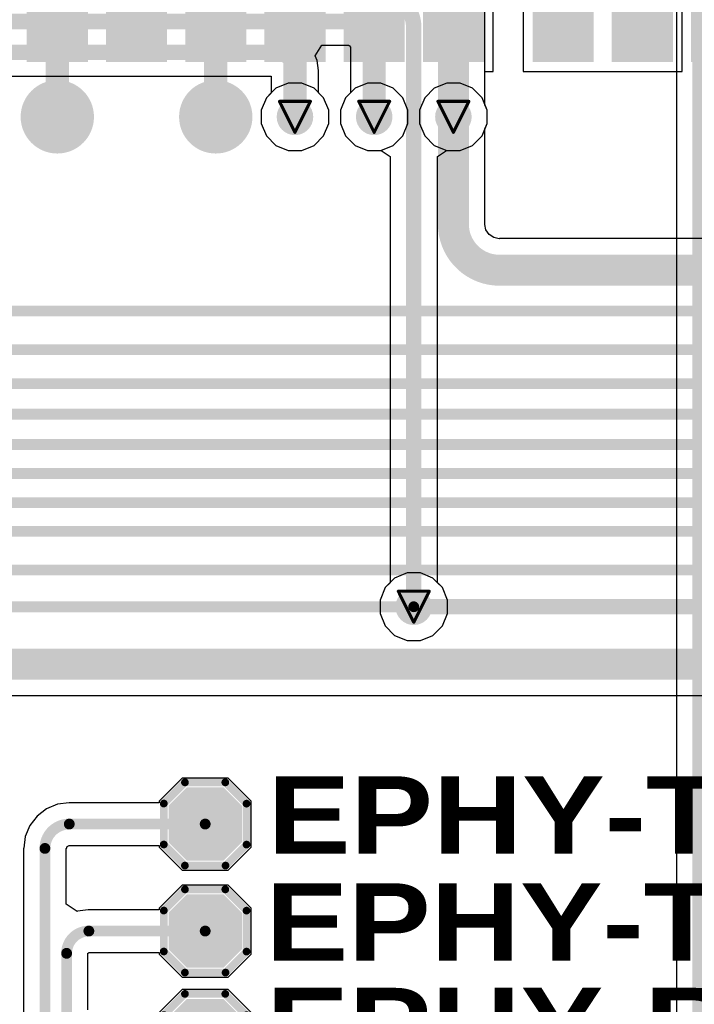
# Model space of a CAD drawing. Header units: inches. Extents: x 0 to 12.2, y 0 to 7.
# Tile 86 of 154: x 2.818 to 3.254, y 2.34 to 2.976. Entities that reach past the tile are written whole.
import ezdxf

# ---------------------------------------------------------------- set-up
doc = ezdxf.new("R2010")
doc.units = ezdxf.units.IN
doc.header["$MEASUREMENT"] = 0
for name, color, linetype in [('Bottom Layer', 5, 'Continuous'), ('Drill Drawing', 1, 'Continuous'), ('Layer 1', 16, 'Continuous'), ('Layer 2', 76, 'Continuous'), ('Top Layer', 1, 'Continuous'), ('Top Overlay', 2, 'Continuous'), ('Top Paste', 8, 'Continuous'), ('Top Solder', 216, 'Continuous'), ('Via Holes', 16, 'Continuous')]:
    doc.layers.add(name, color=color, linetype=linetype)
doc.styles.add('Arial Black_Bold', font='txt', dxfattribs={"height": 0.2})

# ---------------------------------------------------------------- blocks, each defined once
blk = doc.blocks.new('EC21EFA_512_STD_17')
at = {"layer": 'Top Layer'}
for points in [[(-0.66929, 0.46063), (-0.57087, 0.46063), (-0.57087, 0.42913), (-0.66929, 0.42913)], [(-0.66929, 0.40945), (-0.57087, 0.40945), (-0.57087, 0.37795), (-0.66929, 0.37795)], [(-0.66929, 0.35827), (-0.57087, 0.35827), (-0.57087, 0.32677), (-0.66929, 0.32677)], [(-0.66929, 0.30709), (-0.57087, 0.30709), (-0.57087, 0.27559), (-0.66929, 0.27559)], [(-0.66929, 0.25591), (-0.57087, 0.25591), (-0.57087, 0.22441), (-0.66929, 0.22441)], [(-0.66929, 0.20472), (-0.57087, 0.20472), (-0.57087, 0.17323), (-0.66929, 0.17323)], [(-0.66929, 0.13386), (-0.57087, 0.13386), (-0.57087, 0.10236), (-0.66929, 0.10236)], [(-0.66929, 0.08268), (-0.57087, 0.08268), (-0.57087, 0.05118), (-0.66929, 0.05118)]]:
    blk.add_hatch(color=1, dxfattribs=at).paths.add_polyline_path(points)
at = {"layer": 'Top Solder'}
for points in [[(-0.67329, 0.46463), (-0.56687, 0.46463), (-0.56687, 0.42513), (-0.67329, 0.42513)], [(-0.67329, 0.41345), (-0.56687, 0.41345), (-0.56687, 0.37395), (-0.67329, 0.37395)], [(-0.67329, 0.36227), (-0.56687, 0.36227), (-0.56687, 0.32277), (-0.67329, 0.32277)], [(-0.67329, 0.31109), (-0.56687, 0.31109), (-0.56687, 0.27159), (-0.67329, 0.27159)], [(-0.67329, 0.25991), (-0.56687, 0.25991), (-0.56687, 0.22041), (-0.67329, 0.22041)], [(-0.67329, 0.20872), (-0.56687, 0.20872), (-0.56687, 0.16923), (-0.67329, 0.16923)], [(-0.67329, 0.13786), (-0.56687, 0.13786), (-0.56687, 0.09836), (-0.67329, 0.09836)], [(-0.67329, 0.08668), (-0.56687, 0.08668), (-0.56687, 0.04718), (-0.67329, 0.04718)], [(-0.67329, 0.0355), (-0.56687, 0.0355), (-0.56687, -0.004), (-0.67329, -0.004)]]:
    blk.add_hatch(color=216, dxfattribs=at).paths.add_polyline_path(points)
blk = doc.blocks.new('T____________0_5___41')
at = {"layer": 'Top Layer'}
blk.add_hatch(color=1, dxfattribs=at).paths.add_polyline_path([(0.00984, 0.01969), (-0.00984, 0.01969), (-0.01969, 0.00984), (-0.01969, -0.00984), (-0.00984, -0.01969), (0.00984, -0.01969), (0.01969, -0.00984), (0.01969, 0.00984)])
at = {"layer": 'Top Paste'}
blk.add_hatch(color=8, dxfattribs=at).paths.add_polyline_path([(0.00984, 0.01969), (-0.00984, 0.01969), (-0.01969, 0.00984), (-0.01969, -0.00984), (-0.00984, -0.01969), (0.00984, -0.01969), (0.01969, -0.00984), (0.01969, 0.00984)])
at = {"layer": 'Top Solder'}
blk.add_hatch(color=216, dxfattribs=at).paths.add_polyline_path([(0.01184, 0.02369), (-0.01184, 0.02369), (-0.02369, 0.01184), (-0.02369, -0.01184), (-0.01184, -0.02369), (0.01184, -0.02369), (0.02369, -0.01184), (0.02369, 0.01184)])
at = {"layer": 'Top Overlay', "const_width": 0.005}
for points in [[(-0.01321, 0.02675), (-0.02684, 0.01312)], [(-0.01321, 0.02675), (0.01325, 0.02675)], [(0.01325, 0.02675), (0.02692, 0.01308)], [(-0.02684, 0.01312), (-0.02684, -0.01316)], [(0.02692, 0.01308), (0.02692, -0.01299)], [(-0.02684, -0.01316), (-0.01328, -0.02672)], [(0.02692, -0.01299), (0.01318, -0.02672)], [(-0.01328, -0.02672), (0.01318, -0.02672)]]:
    blk.add_lwpolyline(points, dxfattribs=at)
at = {"layer": 'Top Overlay', "const_width": 0.0025}
for points in [[(-0.01446, 0.02675, 1), (-0.01196, 0.02675, 1)], [(-0.01446, 0.02675, 1), (-0.01196, 0.02675, 1)], [(0.012, 0.02675, 1), (0.0145, 0.02675, 1)], [(0.012, 0.02675, 1), (0.0145, 0.02675, 1)], [(-0.02809, 0.01312, 1), (-0.02559, 0.01312, 1)], [(-0.02809, 0.01312, 1), (-0.02559, 0.01312, 1)], [(0.02567, 0.01308, 1), (0.02817, 0.01308, 1)], [(0.02567, 0.01308, 1), (0.02817, 0.01308, 1)], [(-0.02809, -0.01316, 1), (-0.02559, -0.01316, 1)], [(-0.02809, -0.01316, 1), (-0.02559, -0.01316, 1)], [(0.02567, -0.01299, 1), (0.02817, -0.01299, 1)], [(0.02567, -0.01299, 1), (0.02817, -0.01299, 1)], [(-0.01453, -0.02672, 1), (-0.01203, -0.02672, 1)], [(-0.01453, -0.02672, 1), (-0.01203, -0.02672, 1)], [(0.01193, -0.02672, 1), (0.01443, -0.02672, 1)], [(0.01193, -0.02672, 1), (0.01443, -0.02672, 1)]]:
    blk.add_lwpolyline(points, format="xyb", close=True, dxfattribs=at)
blk = doc.blocks.new('T____________0_5___42')
at = {"layer": 'Top Layer'}
blk.add_hatch(color=1, dxfattribs=at).paths.add_polyline_path([(0.00984, 0.01969), (-0.00984, 0.01969), (-0.01969, 0.00984), (-0.01969, -0.00984), (-0.00984, -0.01969), (0.00984, -0.01969), (0.01969, -0.00984), (0.01969, 0.00984)])
at = {"layer": 'Top Paste'}
blk.add_hatch(color=8, dxfattribs=at).paths.add_polyline_path([(0.00984, 0.01969), (-0.00984, 0.01969), (-0.01969, 0.00984), (-0.01969, -0.00984), (-0.00984, -0.01969), (0.00984, -0.01969), (0.01969, -0.00984), (0.01969, 0.00984)])
at = {"layer": 'Top Solder'}
blk.add_hatch(color=216, dxfattribs=at).paths.add_polyline_path([(0.01184, 0.02369), (-0.01184, 0.02369), (-0.02369, 0.01184), (-0.02369, -0.01184), (-0.01184, -0.02369), (0.01184, -0.02369), (0.02369, -0.01184), (0.02369, 0.01184)])
at = {"layer": 'Top Overlay', "const_width": 0.005}
for points in [[(-0.01321, 0.02675), (-0.02684, 0.01312)], [(-0.01321, 0.02675), (0.01325, 0.02675)], [(0.01325, 0.02675), (0.02692, 0.01308)], [(-0.02684, 0.01312), (-0.02684, -0.01316)], [(0.02692, 0.01308), (0.02692, -0.01299)], [(-0.02684, -0.01316), (-0.01328, -0.02672)], [(0.02692, -0.01299), (0.01318, -0.02672)], [(-0.01328, -0.02672), (0.01318, -0.02672)]]:
    blk.add_lwpolyline(points, dxfattribs=at)
at = {"layer": 'Top Overlay', "const_width": 0.0025}
for points in [[(-0.01446, 0.02675, 1), (-0.01196, 0.02675, 1)], [(-0.01446, 0.02675, 1), (-0.01196, 0.02675, 1)], [(0.012, 0.02675, 1), (0.0145, 0.02675, 1)], [(0.012, 0.02675, 1), (0.0145, 0.02675, 1)], [(-0.02809, 0.01312, 1), (-0.02559, 0.01312, 1)], [(-0.02809, 0.01312, 1), (-0.02559, 0.01312, 1)], [(0.02567, 0.01308, 1), (0.02817, 0.01308, 1)], [(0.02567, 0.01308, 1), (0.02817, 0.01308, 1)], [(-0.02809, -0.01316, 1), (-0.02559, -0.01316, 1)], [(-0.02809, -0.01316, 1), (-0.02559, -0.01316, 1)], [(0.02567, -0.01299, 1), (0.02817, -0.01299, 1)], [(0.02567, -0.01299, 1), (0.02817, -0.01299, 1)], [(-0.01453, -0.02672, 1), (-0.01203, -0.02672, 1)], [(-0.01453, -0.02672, 1), (-0.01203, -0.02672, 1)], [(0.01193, -0.02672, 1), (0.01443, -0.02672, 1)], [(0.01193, -0.02672, 1), (0.01443, -0.02672, 1)]]:
    blk.add_lwpolyline(points, format="xyb", close=True, dxfattribs=at)
blk = doc.blocks.new('T____________0_5___43')
at = {"layer": 'Top Layer'}
blk.add_hatch(color=1, dxfattribs=at).paths.add_polyline_path([(0.00984, 0.01969), (-0.00984, 0.01969), (-0.01969, 0.00984), (-0.01969, -0.00984), (-0.00984, -0.01969), (0.00984, -0.01969), (0.01969, -0.00984), (0.01969, 0.00984)])
at = {"layer": 'Top Paste'}
blk.add_hatch(color=8, dxfattribs=at).paths.add_polyline_path([(0.00984, 0.01969), (-0.00984, 0.01969), (-0.01969, 0.00984), (-0.01969, -0.00984), (-0.00984, -0.01969), (0.00984, -0.01969), (0.01969, -0.00984), (0.01969, 0.00984)])
at = {"layer": 'Top Solder'}
blk.add_hatch(color=216, dxfattribs=at).paths.add_polyline_path([(0.01184, 0.02369), (-0.01184, 0.02369), (-0.02369, 0.01184), (-0.02369, -0.01184), (-0.01184, -0.02369), (0.01184, -0.02369), (0.02369, -0.01184), (0.02369, 0.01184)])
at = {"layer": 'Top Overlay', "const_width": 0.005}
for points in [[(-0.01321, 0.02675), (-0.02684, 0.01312)], [(-0.01321, 0.02675), (0.01325, 0.02675)], [(0.01325, 0.02675), (0.02692, 0.01308)], [(-0.02684, 0.01312), (-0.02684, -0.01316)], [(0.02692, 0.01308), (0.02692, -0.01299)], [(-0.02684, -0.01316), (-0.01328, -0.02672)], [(0.02692, -0.01299), (0.01318, -0.02672)], [(-0.01328, -0.02672), (0.01318, -0.02672)]]:
    blk.add_lwpolyline(points, dxfattribs=at)
at = {"layer": 'Top Overlay', "const_width": 0.0025}
for points in [[(-0.01446, 0.02675, 1), (-0.01196, 0.02675, 1)], [(-0.01446, 0.02675, 1), (-0.01196, 0.02675, 1)], [(0.012, 0.02675, 1), (0.0145, 0.02675, 1)], [(0.012, 0.02675, 1), (0.0145, 0.02675, 1)], [(-0.02809, 0.01312, 1), (-0.02559, 0.01312, 1)], [(-0.02809, 0.01312, 1), (-0.02559, 0.01312, 1)], [(0.02567, 0.01308, 1), (0.02817, 0.01308, 1)], [(0.02567, 0.01308, 1), (0.02817, 0.01308, 1)], [(-0.02809, -0.01316, 1), (-0.02559, -0.01316, 1)], [(-0.02809, -0.01316, 1), (-0.02559, -0.01316, 1)], [(0.02567, -0.01299, 1), (0.02817, -0.01299, 1)], [(0.02567, -0.01299, 1), (0.02817, -0.01299, 1)], [(-0.01453, -0.02672, 1), (-0.01203, -0.02672, 1)], [(-0.01453, -0.02672, 1), (-0.01203, -0.02672, 1)], [(0.01193, -0.02672, 1), (0.01443, -0.02672, 1)], [(0.01193, -0.02672, 1), (0.01443, -0.02672, 1)]]:
    blk.add_lwpolyline(points, format="xyb", close=True, dxfattribs=at)

msp = doc.modelspace()

# ---------------------------------------------------------------- hatches: boundary and pattern name
at = {"layer": 'Bottom Layer'}
h = msp.add_hatch(color=5, dxfattribs=at)
edge = h.paths.add_edge_path()
edge.add_arc((2.99606, 2.91339), 0.01181, 0, 360)
h = msp.add_hatch(color=5, dxfattribs=at)
edge = h.paths.add_edge_path()
edge.add_arc((3.04724, 2.91339), 0.01181, 0, 360)
h = msp.add_hatch(color=5, dxfattribs=at)
edge = h.paths.add_edge_path()
edge.add_arc((3.09842, 2.91339), 0.01181, 0, 360)
h = msp.add_hatch(color=5, dxfattribs=at)
edge = h.paths.add_edge_path()
edge.add_arc((3.07281, 2.597), 0.01181, 0, 360)
at = {"layer": 'Layer 1'}
h = msp.add_hatch(color=16, dxfattribs=at)
edge = h.paths.add_edge_path()
edge.add_arc((2.99606, 2.91339), 0.01181, 0, 360)
h = msp.add_hatch(color=16, dxfattribs=at)
edge = h.paths.add_edge_path()
edge.add_arc((3.04724, 2.91339), 0.01181, 0, 360)
h = msp.add_hatch(color=16, dxfattribs=at)
edge = h.paths.add_edge_path()
edge.add_arc((3.09842, 2.91339), 0.01181, 0, 360)
h = msp.add_hatch(color=16, dxfattribs=at)
edge = h.paths.add_edge_path()
edge.add_arc((3.07281, 2.597), 0.01181, 0, 360)
at = {"layer": 'Layer 2'}
h = msp.add_hatch(color=76, dxfattribs=at)
edge = h.paths.add_edge_path()
edge.add_arc((2.99606, 2.91339), 0.01181, 0, 360)
h = msp.add_hatch(color=76, dxfattribs=at)
edge = h.paths.add_edge_path()
edge.add_arc((3.04724, 2.91339), 0.01181, 0, 360)
h = msp.add_hatch(color=76, dxfattribs=at)
edge = h.paths.add_edge_path()
edge.add_arc((3.09842, 2.91339), 0.01181, 0, 360)
h = msp.add_hatch(color=76, dxfattribs=at)
edge = h.paths.add_edge_path()
edge.add_arc((3.07281, 2.597), 0.01181, 0, 360)
at = {"layer": 'Top Layer'}
h = msp.add_hatch(color=1, dxfattribs=at)
edge = h.paths.add_edge_path()
edge.add_arc((2.84252, 2.91339), 0.01969, 0, 360)
h = msp.add_hatch(color=1, dxfattribs=at)
edge = h.paths.add_edge_path()
edge.add_arc((2.94488, 2.91339), 0.01969, 0, 360)
h = msp.add_hatch(color=1, dxfattribs=at)
edge = h.paths.add_edge_path()
edge.add_arc((2.99606, 2.91339), 0.01181, 0, 360)
h = msp.add_hatch(color=1, dxfattribs=at)
edge = h.paths.add_edge_path()
edge.add_arc((3.04724, 2.91339), 0.01181, 0, 360)
h = msp.add_hatch(color=1, dxfattribs=at)
edge = h.paths.add_edge_path()
edge.add_arc((3.09842, 2.91339), 0.01181, 0, 360)
h = msp.add_hatch(color=1, dxfattribs=at)
edge = h.paths.add_edge_path()
edge.add_arc((3.07281, 2.597), 0.01181, 0, 360)
at = {"layer": 'Top Paste'}
h = msp.add_hatch(color=8, dxfattribs=at)
edge = h.paths.add_edge_path()
edge.add_arc((2.84252, 2.91339), 0.01969, 0, 360)
h = msp.add_hatch(color=8, dxfattribs=at)
edge = h.paths.add_edge_path()
edge.add_arc((2.94488, 2.91339), 0.01969, 0, 360)
at = {"layer": 'Top Solder'}
h = msp.add_hatch(color=216, dxfattribs=at)
edge = h.paths.add_edge_path()
edge.add_arc((2.84252, 2.91339), 0.02369, 0, 360)
h = msp.add_hatch(color=216, dxfattribs=at)
edge = h.paths.add_edge_path()
edge.add_arc((2.94488, 2.91339), 0.02369, 0, 360)
at = {"layer": 'Via Holes'}
h = msp.add_hatch(color=7, dxfattribs=at)
edge = h.paths.add_edge_path()
edge.add_arc((2.99606, 2.91339), 0.00591, 0, 360)
h = msp.add_hatch(color=7, dxfattribs=at)
edge = h.paths.add_edge_path()
edge.add_arc((3.04724, 2.91339), 0.00591, 0, 360)
h = msp.add_hatch(color=7, dxfattribs=at)
edge = h.paths.add_edge_path()
edge.add_arc((3.09842, 2.91339), 0.00591, 0, 360)
h = msp.add_hatch(color=7, dxfattribs=at)
edge = h.paths.add_edge_path()
edge.add_arc((3.07281, 2.597), 0.00591, 0, 360)

# ---------------------------------------------------------------- linework, layer by layer
at = {"layer": 'Bottom Layer'}
for p, q in [((3.24255, 3.03456), (3.24255, 2.15693)), ((3.11882, 2.92115), (3.11882, 3.0092)), ((3.0091, 2.95271), (3.0134, 2.95971)), ((3.0134, 2.95971), (3.03095, 2.95971)), ((3.03095, 2.95971), (3.03095, 2.95956)), ((3.03095, 2.95956), (3.03156, 2.95932)), ((3.03156, 2.95932), (3.03181, 2.95871)), ((3.03181, 2.95871), (3.03195, 2.95871)), ((3.03195, 2.95871), (3.03195, 2.92894)), ((3.01035, 2.94968), (3.0091, 2.95271)), ((3.01119, 2.94335), (3.01035, 2.94968)), ((2.75671, 2.93971), (2.98077, 2.93971)), ((2.98077, 2.93971), (2.98077, 2.92894)), ((3.01136, 2.94251), (3.01119, 2.94335)), ((3.01136, 2.92894), (3.01136, 2.94251)), ((2.97757, 2.92574), (2.97425, 2.91773)), ((2.98077, 2.92894), (2.97757, 2.92574)), ((3.01455, 2.92574), (3.01136, 2.92894)), ((3.01787, 2.91773), (3.01455, 2.92574)), ((3.02875, 2.92574), (3.02543, 2.91773)), ((3.03195, 2.92894), (3.02875, 2.92574)), ((3.12023, 2.91773), (3.11882, 2.92115)), ((2.97425, 2.91773), (2.97425, 2.90905)), ((3.01787, 2.90905), (3.01787, 2.91773)), ((3.02543, 2.91773), (3.02543, 2.90905)), ((3.12023, 2.90905), (3.12023, 2.91773)), ((2.97425, 2.90905), (2.97757, 2.90103)), ((3.01455, 2.90103), (3.01787, 2.90905)), ((3.02543, 2.90905), (3.02875, 2.90103)), ((3.11691, 2.90103), (3.12023, 2.90905)), ((2.97757, 2.90103), (2.98371, 2.8949)), ((3.00842, 2.8949), (3.01455, 2.90103)), ((3.02875, 2.90103), (3.03489, 2.8949)), ((3.11078, 2.8949), (3.11691, 2.90103)), ((2.98371, 2.8949), (2.99172, 2.89158)), ((3.0004, 2.89158), (3.00842, 2.8949)), ((3.03489, 2.8949), (3.0429, 2.89158)), ((3.10276, 2.89158), (3.11078, 2.8949)), ((2.99172, 2.89158), (3.0004, 2.89158)), ((3.0429, 2.89158), (3.05158, 2.89158)), ((3.05158, 2.89158), (3.0517, 2.89162)), ((3.0517, 2.89162), (3.05752, 2.88774)), ((3.05752, 2.88774), (3.05752, 2.61255)), ((3.08811, 2.88775), (3.09393, 2.89164)), ((3.08811, 2.61255), (3.08811, 2.88775)), ((3.09393, 2.89164), (3.09409, 2.89158)), ((3.09409, 2.89158), (3.10276, 2.89158)), ((3.05432, 2.60935), (3.051, 2.60134)), ((3.05752, 2.61255), (3.05432, 2.60935)), ((3.0913, 2.60935), (3.08811, 2.61255)), ((3.09462, 2.60134), (3.0913, 2.60935)), ((3.051, 2.60134), (3.051, 2.59266)), ((3.09462, 2.59266), (3.09462, 2.60134)), ((3.051, 2.59266), (3.05432, 2.58465)), ((3.0913, 2.58465), (3.09462, 2.59266)), ((3.05432, 2.58465), (3.06046, 2.57851)), ((3.08517, 2.57851), (3.0913, 2.58465)), ((3.06046, 2.57851), (3.06847, 2.57519)), ((3.07715, 2.57519), (3.08517, 2.57851)), ((3.06847, 2.57519), (3.07715, 2.57519))]:
    msp.add_line(p, q, dxfattribs=at)
for points, const_width in [([(3.25784, 2.07707), (3.25784, 3.03456)], 0.01), ([(3.09842, 2.91339), (3.09842, 3.0092)], 0.02), ([(0.97025, 2.975), (3.03095, 2.975)], 0.01), ([(3.07281, 2.6063), (3.07281, 2.9709)], 0.01), ([(3.04724, 2.91339), (3.04724, 2.95871)], 0.01), ([(0.988, 2.955), (2.98357, 2.955)], 0.01), ([(2.99606, 2.91339), (2.99606, 2.94251)], 0.01)]:
    msp.add_lwpolyline(points, dxfattribs=dict(at, const_width=const_width))
at = {"layer": 'Bottom Layer', "const_width": 0.01}
for points in [[(3.04871, 2.995, -0.414214), (3.07281, 2.9709)], [(3.03095, 2.975, -0.414214), (3.04724, 2.95871)], [(2.98357, 2.955, -0.414214), (2.99606, 2.94251)]]:
    msp.add_lwpolyline(points, format="xyb", dxfattribs=at)
at = {"layer": 'Bottom Layer'}
for points, const_width in [([(3.02845, 2.975, 1), (3.03345, 2.975, 1)], 0.005), ([(3.02845, 2.975, 1), (3.03345, 2.975, 1)], 0.005), ([(3.07031, 2.9709, 1), (3.07531, 2.9709, 1)], 0.005), ([(3.07031, 2.9709, 1), (3.07531, 2.9709, 1)], 0.005), ([(3.04474, 2.95871, 1), (3.04974, 2.95871, 1)], 0.005), ([(3.04474, 2.95871, 1), (3.04974, 2.95871, 1)], 0.005), ([(2.98107, 2.955, 1), (2.98607, 2.955, 1)], 0.005), ([(2.98107, 2.955, 1), (2.98607, 2.955, 1)], 0.005), ([(2.99356, 2.94251, 1), (2.99856, 2.94251, 1)], 0.005), ([(2.99356, 2.94251, 1), (2.99856, 2.94251, 1)], 0.005), ([(3.09342, 2.91339, 1), (3.10342, 2.91339, 1)], 0.01), ([(2.99356, 2.91339, 1), (2.99856, 2.91339, 1)], 0.005), ([(3.04474, 2.91339, 1), (3.04974, 2.91339, 1)], 0.005), ([(3.07031, 2.6063, 1), (3.07531, 2.6063, 1)], 0.005)]:
    msp.add_lwpolyline(points, format="xyb", close=True, dxfattribs=dict(at, const_width=const_width))
at = {"layer": 'Drill Drawing', "const_width": 0.002}
for points in [[(2.98606, 2.92339), (3.00606, 2.92339)], [(2.98606, 2.92339), (2.99606, 2.90339)], [(2.99606, 2.90339), (3.00606, 2.92339)], [(3.03724, 2.92339), (3.05724, 2.92339)], [(3.03724, 2.92339), (3.04724, 2.90339)], [(3.04724, 2.90339), (3.05724, 2.92339)], [(3.08842, 2.92339), (3.10842, 2.92339)], [(3.08842, 2.92339), (3.09842, 2.90339)], [(3.09842, 2.90339), (3.10842, 2.92339)], [(3.06281, 2.607), (3.08281, 2.607)], [(3.06281, 2.607), (3.07281, 2.587)], [(3.07281, 2.587), (3.08281, 2.607)]]:
    msp.add_lwpolyline(points, dxfattribs=at)
at = {"layer": 'Drill Drawing', "const_width": 0.001}
for points in [[(2.98556, 2.92339, 1), (2.98656, 2.92339, 1)], [(2.98556, 2.92339, 1), (2.98656, 2.92339, 1)], [(3.00556, 2.92339, 1), (3.00656, 2.92339, 1)], [(3.00556, 2.92339, 1), (3.00656, 2.92339, 1)], [(3.03674, 2.92339, 1), (3.03774, 2.92339, 1)], [(3.03674, 2.92339, 1), (3.03774, 2.92339, 1)], [(3.05674, 2.92339, 1), (3.05774, 2.92339, 1)], [(3.05674, 2.92339, 1), (3.05774, 2.92339, 1)], [(3.08792, 2.92339, 1), (3.08892, 2.92339, 1)], [(3.08792, 2.92339, 1), (3.08892, 2.92339, 1)], [(3.10792, 2.92339, 1), (3.10892, 2.92339, 1)], [(3.10792, 2.92339, 1), (3.10892, 2.92339, 1)], [(2.99556, 2.90339, 1), (2.99656, 2.90339, 1)], [(2.99556, 2.90339, 1), (2.99656, 2.90339, 1)], [(3.04674, 2.90339, 1), (3.04774, 2.90339, 1)], [(3.04674, 2.90339, 1), (3.04774, 2.90339, 1)], [(3.09792, 2.90339, 1), (3.09892, 2.90339, 1)], [(3.09792, 2.90339, 1), (3.09892, 2.90339, 1)], [(3.06231, 2.607, 1), (3.06331, 2.607, 1)], [(3.06231, 2.607, 1), (3.06331, 2.607, 1)], [(3.08231, 2.607, 1), (3.08331, 2.607, 1)], [(3.08231, 2.607, 1), (3.08331, 2.607, 1)], [(3.07231, 2.587, 1), (3.07331, 2.587, 1)], [(3.07231, 2.587, 1), (3.07331, 2.587, 1)]]:
    msp.add_lwpolyline(points, format="xyb", close=True, dxfattribs=at)
at = {"layer": 'Layer 1'}
for p, q in [((2.98371, 2.93188), (2.97757, 2.92574)), ((2.99172, 2.9352), (2.98371, 2.93188)), ((3.0004, 2.9352), (2.99172, 2.9352)), ((3.00842, 2.93188), (3.0004, 2.9352)), ((3.01455, 2.92574), (3.00842, 2.93188)), ((3.03489, 2.93188), (3.02875, 2.92574)), ((3.0429, 2.9352), (3.03489, 2.93188)), ((3.05158, 2.9352), (3.0429, 2.9352)), ((3.0596, 2.93188), (3.05158, 2.9352)), ((3.06573, 2.92574), (3.0596, 2.93188)), ((3.08607, 2.93188), (3.07993, 2.92574)), ((3.09409, 2.9352), (3.08607, 2.93188)), ((3.10276, 2.9352), (3.09409, 2.9352)), ((3.11078, 2.93188), (3.10276, 2.9352)), ((3.11691, 2.92574), (3.11078, 2.93188)), ((2.97757, 2.92574), (2.97425, 2.91773)), ((3.01787, 2.91773), (3.01455, 2.92574)), ((3.02875, 2.92574), (3.02543, 2.91773)), ((3.06905, 2.91773), (3.06573, 2.92574)), ((3.07993, 2.92574), (3.07661, 2.91773)), ((3.12023, 2.91773), (3.11691, 2.92574)), ((2.97425, 2.91773), (2.97425, 2.90905)), ((3.01787, 2.90905), (3.01787, 2.91773)), ((3.02543, 2.91773), (3.02543, 2.90905)), ((3.06905, 2.90905), (3.06905, 2.91773)), ((3.07661, 2.91773), (3.07661, 2.90905)), ((3.12023, 2.90905), (3.12023, 2.91773)), ((2.97425, 2.90905), (2.97757, 2.90103)), ((3.01455, 2.90103), (3.01787, 2.90905)), ((3.02543, 2.90905), (3.02875, 2.90103)), ((3.06573, 2.90103), (3.06905, 2.90905)), ((3.07661, 2.90905), (3.07993, 2.90103)), ((3.11691, 2.90103), (3.12023, 2.90905)), ((2.97757, 2.90103), (2.98371, 2.8949)), ((3.00842, 2.8949), (3.01455, 2.90103)), ((3.02875, 2.90103), (3.03489, 2.8949)), ((3.0596, 2.8949), (3.06573, 2.90103)), ((3.07993, 2.90103), (3.08607, 2.8949)), ((3.11078, 2.8949), (3.11691, 2.90103)), ((2.98371, 2.8949), (2.99172, 2.89158)), ((3.0004, 2.89158), (3.00842, 2.8949)), ((3.03489, 2.8949), (3.0429, 2.89158)), ((3.05158, 2.89158), (3.0596, 2.8949)), ((3.08607, 2.8949), (3.09409, 2.89158)), ((3.10276, 2.89158), (3.11078, 2.8949)), ((2.99172, 2.89158), (3.0004, 2.89158)), ((3.0429, 2.89158), (3.05158, 2.89158)), ((3.09409, 2.89158), (3.10276, 2.89158)), ((3.06046, 2.61549), (3.05432, 2.60935)), ((3.06847, 2.61881), (3.06046, 2.61549)), ((3.07715, 2.61881), (3.06847, 2.61881)), ((3.08517, 2.61549), (3.07715, 2.61881)), ((3.0913, 2.60935), (3.08517, 2.61549)), ((3.05432, 2.60935), (3.051, 2.60134)), ((3.09462, 2.60134), (3.0913, 2.60935)), ((3.051, 2.60134), (3.051, 2.59266)), ((3.09462, 2.59266), (3.09462, 2.60134)), ((3.051, 2.59266), (3.05432, 2.58465)), ((3.0913, 2.58465), (3.09462, 2.59266)), ((3.05432, 2.58465), (3.06046, 2.57851)), ((3.08517, 2.57851), (3.0913, 2.58465)), ((3.06046, 2.57851), (3.06847, 2.57519)), ((3.07715, 2.57519), (3.08517, 2.57851)), ((3.06847, 2.57519), (3.07715, 2.57519))]:
    msp.add_line(p, q, dxfattribs=at)
at = {"layer": 'Layer 2'}
for p, q in [((2.98371, 2.93188), (2.97757, 2.92574)), ((2.99172, 2.9352), (2.98371, 2.93188)), ((3.0004, 2.9352), (2.99172, 2.9352)), ((3.00842, 2.93188), (3.0004, 2.9352)), ((3.01455, 2.92574), (3.00842, 2.93188)), ((3.03489, 2.93188), (3.02875, 2.92574)), ((3.0429, 2.9352), (3.03489, 2.93188)), ((3.05158, 2.9352), (3.0429, 2.9352)), ((3.0596, 2.93188), (3.05158, 2.9352)), ((3.06573, 2.92574), (3.0596, 2.93188)), ((3.08607, 2.93188), (3.07993, 2.92574)), ((3.09409, 2.9352), (3.08607, 2.93188)), ((3.10276, 2.9352), (3.09409, 2.9352)), ((3.11078, 2.93188), (3.10276, 2.9352)), ((3.11691, 2.92574), (3.11078, 2.93188)), ((2.97757, 2.92574), (2.97425, 2.91773)), ((3.01787, 2.91773), (3.01455, 2.92574)), ((3.02875, 2.92574), (3.02543, 2.91773)), ((3.06905, 2.91773), (3.06573, 2.92574)), ((3.07993, 2.92574), (3.07661, 2.91773)), ((3.12023, 2.91773), (3.11691, 2.92574)), ((2.97425, 2.91773), (2.97425, 2.90905)), ((3.01787, 2.90905), (3.01787, 2.91773)), ((3.02543, 2.91773), (3.02543, 2.90905)), ((3.06905, 2.90905), (3.06905, 2.91773)), ((3.07661, 2.91773), (3.07661, 2.90905)), ((3.12023, 2.90905), (3.12023, 2.91773)), ((2.97425, 2.90905), (2.97757, 2.90103)), ((3.01455, 2.90103), (3.01787, 2.90905)), ((3.02543, 2.90905), (3.02875, 2.90103)), ((3.06573, 2.90103), (3.06905, 2.90905)), ((3.07661, 2.90905), (3.07993, 2.90103)), ((3.11691, 2.90103), (3.12023, 2.90905)), ((2.97757, 2.90103), (2.98371, 2.8949)), ((3.00842, 2.8949), (3.01455, 2.90103)), ((3.02875, 2.90103), (3.03489, 2.8949)), ((3.0596, 2.8949), (3.06573, 2.90103)), ((3.07993, 2.90103), (3.08607, 2.8949)), ((3.11078, 2.8949), (3.11691, 2.90103)), ((2.98371, 2.8949), (2.99172, 2.89158)), ((3.0004, 2.89158), (3.00842, 2.8949)), ((3.03489, 2.8949), (3.0429, 2.89158)), ((3.05158, 2.89158), (3.0596, 2.8949)), ((3.08607, 2.8949), (3.09409, 2.89158)), ((3.10276, 2.89158), (3.11078, 2.8949)), ((2.99172, 2.89158), (3.0004, 2.89158)), ((3.0429, 2.89158), (3.05158, 2.89158)), ((3.09409, 2.89158), (3.10276, 2.89158)), ((3.06046, 2.61549), (3.05432, 2.60935)), ((3.06847, 2.61881), (3.06046, 2.61549)), ((3.07715, 2.61881), (3.06847, 2.61881)), ((3.08517, 2.61549), (3.07715, 2.61881)), ((3.0913, 2.60935), (3.08517, 2.61549)), ((3.05432, 2.60935), (3.051, 2.60134)), ((3.09462, 2.60134), (3.0913, 2.60935)), ((3.051, 2.60134), (3.051, 2.59266)), ((3.09462, 2.59266), (3.09462, 2.60134)), ((3.051, 2.59266), (3.05432, 2.58465)), ((3.0913, 2.58465), (3.09462, 2.59266)), ((3.05432, 2.58465), (3.06046, 2.57851)), ((3.08517, 2.57851), (3.0913, 2.58465)), ((3.06046, 2.57851), (3.06847, 2.57519)), ((3.07715, 2.57519), (3.08517, 2.57851)), ((3.06847, 2.57519), (3.07715, 2.57519))]:
    msp.add_line(p, q, dxfattribs=at)
at = {"layer": 'Top Layer'}
for p, q in [((3.12417, 2.94276), (3.12417, 3.06118)), ((3.14354, 3.06118), (3.14354, 2.94276)), ((3.24622, 2.94276), (3.24622, 3.06118)), ((3.11882, 2.92115), (3.11882, 2.94276)), ((3.11882, 2.94276), (3.12417, 2.94276)), ((3.14354, 2.94276), (3.24622, 2.94276)), ((3.12023, 2.91773), (3.11882, 2.92115)), ((3.12023, 2.90905), (3.12023, 2.91773)), ((3.11882, 2.90562), (3.12023, 2.90905)), ((3.11882, 2.84407), (3.11882, 2.90562)), ((3.11878, 2.84389), (3.11882, 2.84407)), ((3.11946, 2.84047), (3.11878, 2.84389)), ((3.1215, 2.83741), (3.11946, 2.84047)), ((3.12456, 2.83537), (3.1215, 2.83741)), ((3.12798, 2.83468), (3.12456, 2.83537)), ((3.12817, 2.83472), (3.12798, 2.83468)), ((4.13933, 2.83472), (3.12817, 2.83472)), ((2.71492, 2.53961), (3.66011, 2.53961)), ((2.92322, 2.48634), (2.90838, 2.4715)), ((2.95291, 2.48634), (2.92322, 2.48634)), ((2.96775, 2.4715), (2.95291, 2.48634)), ((2.84262, 2.46941), (2.83551, 2.46646)), ((2.85007, 2.47039), (2.84262, 2.46941)), ((2.85025, 2.47042), (2.85007, 2.47039)), ((2.90838, 2.47042), (2.85025, 2.47042)), ((2.90838, 2.4715), (2.90838, 2.47042)), ((2.96775, 2.44182), (2.96775, 2.4715)), ((2.82941, 2.46178), (2.82472, 2.45567)), ((2.83551, 2.46646), (2.82941, 2.46178)), ((2.82472, 2.45567), (2.82178, 2.44856)), ((2.82178, 2.44856), (2.8208, 2.44111)), ((2.84838, 2.44093), (2.84893, 2.44225)), ((2.84893, 2.44225), (2.85025, 2.4428)), ((2.85025, 2.4428), (2.85025, 2.4429)), ((2.85025, 2.4429), (2.90838, 2.4429)), ((2.90838, 2.4429), (2.90838, 2.44182)), ((2.90838, 2.44182), (2.92322, 2.42697)), ((2.95291, 2.42697), (2.96775, 2.44182)), ((2.8208, 2.44111), (2.82076, 2.44093)), ((2.82076, 2.44093), (2.82076, 2.12455)), ((2.84829, 2.40488), (2.84829, 2.44093)), ((2.84829, 2.44093), (2.84838, 2.44093)), ((2.92322, 2.42697), (2.95291, 2.42697)), ((2.92322, 2.41724), (2.90838, 2.4024)), ((2.95291, 2.41724), (2.92322, 2.41724)), ((2.96775, 2.4024), (2.95291, 2.41724)), ((2.85529, 2.4002), (2.84829, 2.40488)), ((2.85562, 2.40034), (2.85529, 2.4002)), ((2.86254, 2.40125), (2.85562, 2.40034)), ((2.8629, 2.40132), (2.86254, 2.40125)), ((2.90838, 2.40132), (2.8629, 2.40132)), ((2.90838, 2.4024), (2.90838, 2.40132)), ((2.96775, 2.37271), (2.96775, 2.4024)), ((2.86229, 2.33673), (2.86229, 2.37318)), ((2.86229, 2.37318), (2.86249, 2.37318)), ((2.86249, 2.37318), (2.86261, 2.37347)), ((2.86261, 2.37347), (2.8629, 2.37359)), ((2.8629, 2.37359), (2.8629, 2.37379)), ((2.8629, 2.37379), (2.90838, 2.37379)), ((2.90838, 2.37379), (2.90838, 2.37271)), ((2.90838, 2.37271), (2.92322, 2.35787)), ((2.95291, 2.35787), (2.96775, 2.37271)), ((2.92322, 2.35787), (2.95291, 2.35787)), ((2.92322, 2.34975), (2.90838, 2.33491)), ((2.95291, 2.34975), (2.92322, 2.34975)), ((2.96775, 2.33491), (2.95291, 2.34975))]:
    msp.add_line(p, q, dxfattribs=at)
for points, const_width in [([(2.84252, 2.91339), (2.84252, 3.00197)], 0.015), ([(2.94488, 2.91339), (2.94488, 3.00197)], 0.015), ([(2.99606, 2.91339), (2.99606, 3.00197)], 0.015), ([(3.04724, 2.91339), (3.04724, 3.00197)], 0.015), ([(3.09842, 2.91339), (3.09842, 3.00197)], 0.02), ([(3.09842, 2.84407), (3.09842, 2.91339)], 0.02), ([(3.12817, 2.81433), (4.13933, 2.81433)], 0.02), ([(2.76148, 2.788), (4.144, 2.788)], 0.007), ([(2.71236, 2.763), (4.14958, 2.763)], 0.007), ([(2.66619, 2.74111), (4.09189, 2.74111)], 0.007), ([(2.66879, 2.72142), (4.03758, 2.72142)], 0.007), ([(2.67137, 2.70174), (3.96626, 2.70174)], 0.007), ([(2.69724, 2.68306), (3.88592, 2.68306)], 0.007), ([(2.70063, 2.66418), (3.83317, 2.66418)], 0.007), ([(2.70443, 2.6457), (3.77925, 2.6457)], 0.007), ([(2.74016, 2.62075), (3.744, 2.62075)], 0.007), ([(3.07281, 2.597), (3.52362, 2.597)], 0.01), ([(2.70027, 2.597), (3.07281, 2.597)], 0.007), ([(2.71492, 2.56), (3.66787, 2.56)], 0.02), ([(2.85025, 2.45666), (2.93806, 2.45666)], 0.007), ([(2.83452, 2.12071), (2.83452, 2.44093)], 0.007), ([(2.8629, 2.38756), (2.93806, 2.38756)], 0.007), ([(2.84852, 2.10541), (2.84852, 2.37318)], 0.007)]:
    msp.add_lwpolyline(points, dxfattribs=dict(at, const_width=const_width))
for points, const_width in [([(2.83877, 2.91339, 1), (2.84627, 2.91339, 1)], 0.0075), ([(2.94113, 2.91339, 1), (2.94863, 2.91339, 1)], 0.0075), ([(2.99231, 2.91339, 1), (2.99981, 2.91339, 1)], 0.0075), ([(3.04349, 2.91339, 1), (3.05099, 2.91339, 1)], 0.0075), ([(3.09342, 2.91339, 1), (3.10342, 2.91339, 1)], 0.01), ([(3.09342, 2.91339, 1), (3.10342, 2.91339, 1)], 0.01), ([(3.09342, 2.84407, 1), (3.10342, 2.84407, 1)], 0.01), ([(3.09342, 2.84407, 1), (3.10342, 2.84407, 1)], 0.01), ([(3.12317, 2.81433, 1), (3.13317, 2.81433, 1)], 0.01), ([(3.12317, 2.81433, 1), (3.13317, 2.81433, 1)], 0.01), ([(3.07031, 2.597, 1), (3.07531, 2.597, 1)], 0.005), ([(3.07106, 2.597, 1), (3.07456, 2.597, 1)], 0.0035), ([(2.8485, 2.45666, 1), (2.852, 2.45666, 1)], 0.0035), ([(2.8485, 2.45666, 1), (2.852, 2.45666, 1)], 0.0035), ([(2.93631, 2.45666, 1), (2.93981, 2.45666, 1)], 0.0035), ([(2.83277, 2.44093, 1), (2.83627, 2.44093, 1)], 0.0035), ([(2.83277, 2.44093, 1), (2.83627, 2.44093, 1)], 0.0035), ([(2.86115, 2.38756, 1), (2.86465, 2.38756, 1)], 0.0035), ([(2.86115, 2.38756, 1), (2.86465, 2.38756, 1)], 0.0035), ([(2.93631, 2.38756, 1), (2.93981, 2.38756, 1)], 0.0035), ([(2.84677, 2.37318, 1), (2.85027, 2.37318, 1)], 0.0035), ([(2.84677, 2.37318, 1), (2.85027, 2.37318, 1)], 0.0035)]:
    msp.add_lwpolyline(points, format="xyb", close=True, dxfattribs=dict(at, const_width=const_width))
for points, const_width in [([(3.12817, 2.81433, -0.414214), (3.09842, 2.84407)], 0.02), ([(2.83452, 2.44093, -0.414214), (2.85025, 2.45666)], 0.007), ([(2.84852, 2.37318, -0.414214), (2.8629, 2.38756)], 0.007)]:
    msp.add_lwpolyline(points, format="xyb", dxfattribs=dict(at, const_width=const_width))

# ---------------------------------------------------------------- block references
at = {"rotation": 90}
for name, p in [('EC21EFA_512_STD_17', (3.2874, 3.62205)), ('T____________0_5___43', (2.93806, 2.45666)), ('T____________0_5___42', (2.93806, 2.38756)), ('T____________0_5___41', (2.93806, 2.32006))]:
    msp.add_blockref(name, p, dxfattribs=at)

# ---------------------------------------------------------------- texts
at = {"layer": 'Top Overlay', "style": 'Arial Black_Bold'}
for s, p in [('EPHY-TXP', (2.97853, 2.4375)), ('EPHY-TXN', (2.9771, 2.3684)), ('EPHY-RXP', (2.97754, 2.3009))]:
    msp.add_text(s, height=0.05, dxfattribs=at).set_placement(p)

doc.saveas('drawing.dxf')
